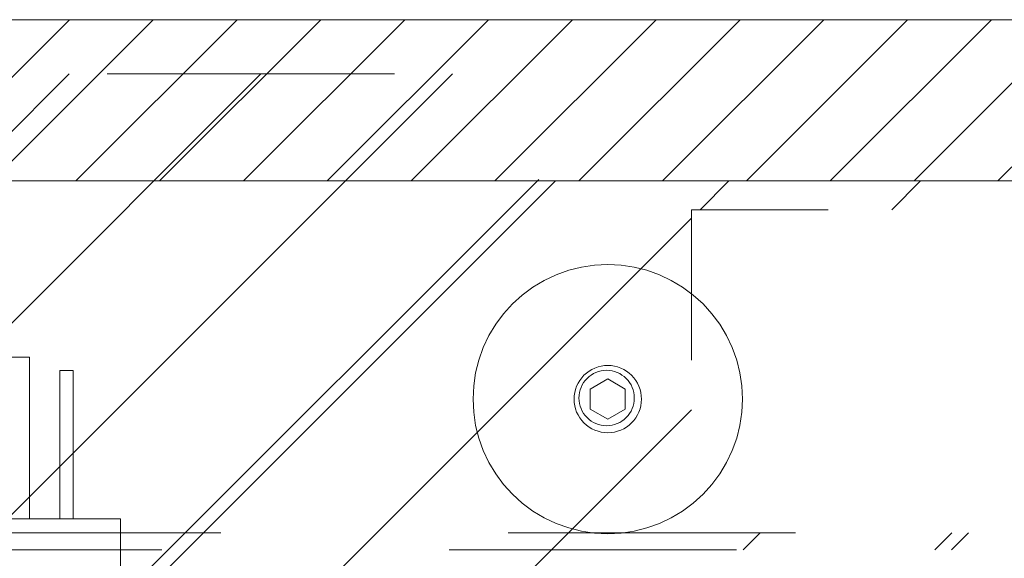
# Model space of a CAD drawing. Header units: inches. Extents: x -416 to -272, y -73 to 47.
# Tile 130 of 206: x -307.74 to -303.17, y -16.01 to -13.51. Entities that reach past the tile are written whole.
import ezdxf

# ---------------------------------------------------------------- set-up
doc = ezdxf.new("R2010")
doc.units = ezdxf.units.IN
doc.header["$LTSCALE"] = 32
doc.header["$MEASUREMENT"] = 0
doc.linetypes.add('Dash Style-1', pattern=[0.083328, 0.041656, -0.041672])
for name, color, linetype, lineweight in [('Black', 7, 'Continuous', 18), ('DashLine', 7, 'Continuous', 13), ('DashLineFill', 7, 'Dash Style-1', 13), ('Drawing', 7, 'Continuous', 18), ('Metal-Black', 7, 'Continuous', 18), ('Metal-CoatHook', 7, 'Continuous', 18), ('None', 7, 'Continuous', 18), ('SolidLine', 7, 'Continuous', 15)]:
    doc.layers.add(name, color=color, linetype=linetype, lineweight=lineweight)
doc.layers.add('Electrical', color=1, linetype='Dash Style-1', lineweight=15, true_color=0xff0000)
pattern_1 = [(45, (0, 0), (-1.61302, 1.935715), []), (45, (-1.0608, 1.0608), (-0.472346, 0.4167613), [])]

# ---------------------------------------------------------------- blocks, each defined once
blk = doc.blocks.new('Group-22')
at = {"layer": 'DashLineFill', "linetype": 'Continuous', "lineweight": 13}
h = blk.add_hatch(dxfattribs=at)
h.set_pattern_fill('Steel', color=253, style=0, pattern_type=2)
h.set_pattern_definition(pattern_1)
h.paths.add_polyline_path([(-0.0472, 0.1575), (69.7717, 0.1575), (69.7717, 0.0787), (-0.0472, 0.0787)])
at = {"layer": 'DashLineFill', "flags": 128}
blk.add_lwpolyline([(-0.0472, 0.1575), (69.7717, 0.1575), (69.7717, 0.0787), (-0.0472, 0.0787)], close=True, dxfattribs=at)
blk = doc.blocks.new('Group-23')
at = {"layer": 'None'}
blk.add_blockref('Group-22', (0, 0), dxfattribs=at)
blk = doc.blocks.new('SL Desktop Screen (2D)-1')
at = {"layer": 'None'}
blk.add_blockref('Group-23', (0, 0), dxfattribs=at)
at = {"layer": 'Drawing', "color": 0, "flags": 1}
for tag in ['Tag', 'Catalog', 'Option1', 'Option2', 'Option3', 'Option4', 'Option5', 'Option6', 'Option7', 'Option8', 'Option9', 'Option10', 'Option11', 'Option12', 'Custom', 'FinishGroup', 'Discount', 'Item2', 'Item3', 'Item6', 'Item9', 'Item10', 'Item12', 'Item13', 'Item16', 'Item19', 'Item20', 'Item21', 'Item22', 'Item23', 'Item24', 'Item25', 'Item8', 'Item18', 'Item1', 'Item4', 'Item5', 'Item7', 'Item11', 'Item14', 'Item15', 'Item17']:
    blk.add_attdef(tag, (16.542, -15.8769), '', height=0.00709, dxfattribs=at)
blk = doc.blocks.new('Dean-PPUG-BK (2D)')
at = {"layer": 'Black'}
for p, q in [((-0.5, 2.9793), (0.5, 2.9793)), ((0.5, 2.9793), (0.5, 2.4793))]:
    blk.add_line(p, q, dxfattribs=at)
at = {"layer": 'Metal-CoatHook'}
for p, q in [((0.0781, 3.7293), (-0.0781, 3.7293)), ((0.0781, 3.7293), (0.0781, 2.9793)), ((0.2187, 3.6668), (0.2187, 2.9793)), ((0.2812, 3.6668), (0.2187, 3.6668)), ((0.2812, 3.6668), (0.2812, 2.9793))]:
    blk.add_line(p, q, dxfattribs=at)
blk = doc.blocks.new('Group-42')
at = {"layer": 'SolidLine', "color": 7}
blk.add_blockref('Dean-PPUG-BK (2D)', (36.0039, -5.315), dxfattribs=at)
blk = doc.blocks.new('1BP8DW-Leveler (2D)')
at = {"layer": 'DashLine', "flags": 128}
for points in [[(0.625, 0), (0.622, -0.0613), (0.613, -0.1219), (0.5981, -0.1814), (0.5774, -0.2392), (0.5512, -0.2946), (0.5197, -0.3472), (0.4831, -0.3965), (0.4419, -0.4419), (0.3965, -0.4831), (0.3472, -0.5197), (0.2946, -0.5512), (0.2392, -0.5774), (0.1814, -0.5981), (0.1219, -0.613), (0.0613, -0.622), (0, -0.625), (-0.0613, -0.622), (-0.1219, -0.613), (-0.1814, -0.5981), (-0.2392, -0.5774), (-0.2946, -0.5512), (-0.3472, -0.5197), (-0.3965, -0.4831), (-0.4419, -0.4419), (-0.4831, -0.3965), (-0.5197, -0.3472), (-0.5512, -0.2946), (-0.5774, -0.2392), (-0.5981, -0.1814), (-0.613, -0.1219), (-0.622, -0.0613), (-0.625, 0), (-0.622, 0.0613), (-0.613, 0.1219), (-0.5981, 0.1814), (-0.5774, 0.2392), (-0.5512, 0.2946), (-0.5197, 0.3472), (-0.4831, 0.3965), (-0.4419, 0.4419), (-0.3965, 0.4831), (-0.3472, 0.5197), (-0.2946, 0.5512), (-0.2392, 0.5774), (-0.1814, 0.5981), (-0.1219, 0.613), (-0.0613, 0.622), (0, 0.625), (0.0613, 0.622), (0.1219, 0.613), (0.1814, 0.5981), (0.2392, 0.5774), (0.2946, 0.5512), (0.3472, 0.5197), (0.3965, 0.4831), (0.4419, 0.4419), (0.4831, 0.3965), (0.5197, 0.3472), (0.5512, 0.2946), (0.5774, 0.2392), (0.5981, 0.1814), (0.613, 0.1219), (0.622, 0.0613)], [(0, 0.1562), (0.0153, 0.1555), (0.0305, 0.1532), (0.0454, 0.1495), (0.0598, 0.1444), (0.0737, 0.1378), (0.0868, 0.1299), (0.0991, 0.1208), (0.1105, 0.1105), (0.1208, 0.0991), (0.1299, 0.0868), (0.1378, 0.0737), (0.1444, 0.0598), (0.1495, 0.0454), (0.1532, 0.0305), (0.1555, 0.0153), (0.1562, 0), (0.1555, -0.0153), (0.1532, -0.0305), (0.1495, -0.0454), (0.1444, -0.0598), (0.1378, -0.0737), (0.1299, -0.0868), (0.1208, -0.0991), (0.1105, -0.1105), (0.0991, -0.1208), (0.0868, -0.1299), (0.0737, -0.1378), (0.0598, -0.1444), (0.0454, -0.1495), (0.0305, -0.1532), (0.0153, -0.1555), (0, -0.1562), (-0.0153, -0.1555), (-0.0305, -0.1532), (-0.0454, -0.1495), (-0.0598, -0.1444), (-0.0737, -0.1378), (-0.0868, -0.1299), (-0.0991, -0.1208), (-0.1105, -0.1105), (-0.1208, -0.0991), (-0.1299, -0.0868), (-0.1378, -0.0737), (-0.1444, -0.0598), (-0.1495, -0.0454), (-0.1532, -0.0305), (-0.1555, -0.0153), (-0.1562, 0), (-0.1555, 0.0153), (-0.1532, 0.0305), (-0.1495, 0.0454), (-0.1444, 0.0598), (-0.1378, 0.0737), (-0.1299, 0.0868), (-0.1208, 0.0991), (-0.1105, 0.1105), (-0.0991, 0.1208), (-0.0868, 0.1299), (-0.0737, 0.1378), (-0.0598, 0.1444), (-0.0454, 0.1495), (-0.0305, 0.1532), (-0.0153, 0.1555)], [(0, 0.0937), (-0.0812, 0.0469), (-0.0812, -0.0469), (0, -0.0938), (0.0812, -0.0469), (0.0812, 0.0469)]]:
    blk.add_lwpolyline(points, close=True, dxfattribs=at)
blk = doc.blocks.new('1BRPX9-Util_Bkt_Lg-N (2D)')
at = {"layer": 'DashLineFill', "linetype": 'Continuous', "lineweight": 13}
h = blk.add_hatch(dxfattribs=at)
h.set_pattern_fill('Steel', color=253, style=0, pattern_type=2)
h.set_pattern_definition(pattern_1)
edge = h.paths.add_edge_path()
edge.add_line((-4.4685, 7.5394), (-2.4213, 7.5394))
edge.add_line((-2.4213, 7.5394), (-2.4213, 7.9173))
edge.add_arc((-2.3031, 7.9173), 0.1181, 90, 180, ccw=False)
edge.add_line((-2.3031, 8.0354), (2.3031, 8.0354))
edge.add_arc((2.3031, 7.9173), 0.1181, 0, 90, ccw=False)
edge.add_line((2.4213, 7.9173), (2.4213, 7.5394))
edge.add_line((2.4213, 7.5394), (4.4685, 7.5394))
edge.add_line((4.4685, 7.5394), (4.4685, 7.4055))
edge.add_line((4.4685, 7.4055), (3.1299, 7.4055))
edge.add_line((3.1299, 7.4055), (3.1299, -2.0118))
edge.add_line((3.1299, -2.0118), (4.4685, -2.0118))
edge.add_line((4.4685, -2.0118), (4.4685, -2.1457))
edge.add_line((4.4685, -2.1457), (2.4213, -2.1457))
edge.add_line((2.4213, -2.1457), (2.4213, -2.5236))
edge.add_arc((2.3031, -2.5236), 0.1181, 270, 360, ccw=False)
edge.add_line((2.3031, -2.6417), (-2.3031, -2.6417))
edge.add_arc((-2.3031, -2.5236), 0.1181, 180, 270, ccw=False)
edge.add_line((-2.4213, -2.5236), (-2.4213, -2.1457))
edge.add_line((-2.4213, -2.1457), (-4.4685, -2.1457))
edge.add_line((-4.4685, -2.1457), (-4.4685, -2.0118))
edge.add_line((-4.4685, -2.0118), (-3.1299, -2.0118))
edge.add_line((-3.1299, -2.0118), (-3.1299, 7.4055))
edge.add_line((-3.1299, 7.4055), (-4.4685, 7.4055))
edge.add_line((-4.4685, 7.4055), (-4.4685, 7.5394))
at = {"layer": 'DashLineFill', "flags": 128}
blk.add_lwpolyline([(-4.4685, 7.5394), (-2.4213, 7.5394), (-2.4213, 7.9173, -0.414214), (-2.3031, 8.0354), (2.3031, 8.0354, -0.414214), (2.4213, 7.9173), (2.4213, 7.5394), (4.4685, 7.5394), (4.4685, 7.4055), (3.1299, 7.4055), (3.1299, -2.0118), (4.4685, -2.0118), (4.4685, -2.1457), (2.4213, -2.1457), (2.4213, -2.5236, -0.414214), (2.3031, -2.6417), (-2.3031, -2.6417, -0.414214), (-2.4213, -2.5236), (-2.4213, -2.1457), (-4.4685, -2.1457), (-4.4685, -2.0118), (-3.1299, -2.0118), (-3.1299, 7.4055), (-4.4685, 7.4055)], format="xyb", close=True, dxfattribs=at)
at = {"layer": 'SolidLine', "flags": 128}
blk.add_lwpolyline([(2.7362, 6.403), (2.7236, 6.4036), (2.7112, 6.4055), (2.6989, 6.4085), (2.687, 6.4128), (2.6756, 6.4182), (2.6648, 6.4247), (2.6547, 6.4322), (2.6454, 6.4406), (2.6369, 6.45), (2.6294, 6.4601), (2.6229, 6.4709), (2.6175, 6.4823), (2.6133, 6.4942), (2.6102, 6.5064), (2.6083, 6.5189), (2.6077, 6.5315), (2.6083, 6.5441), (2.6102, 6.5566), (2.6133, 6.5688), (2.6175, 6.5807), (2.6229, 6.5921), (2.6294, 6.6029), (2.6369, 6.613), (2.6454, 6.6224), (2.6547, 6.6308), (2.6648, 6.6383), (2.6756, 6.6448), (2.687, 6.6502), (2.6989, 6.6545), (2.7112, 6.6575), (2.7236, 6.6594), (2.7362, 6.66), (2.7488, 6.6594), (2.7613, 6.6575), (2.7735, 6.6545), (2.7854, 6.6502), (2.7968, 6.6448), (2.8076, 6.6383), (2.8177, 6.6308), (2.8271, 6.6224), (2.8356, 6.613), (2.8431, 6.6029), (2.8495, 6.5921), (2.8549, 6.5807), (2.8592, 6.5688), (2.8623, 6.5566), (2.8641, 6.5441), (2.8647, 6.5315), (2.8641, 6.5189), (2.8623, 6.5064), (2.8592, 6.4942), (2.8549, 6.4823), (2.8495, 6.4709), (2.8431, 6.4601), (2.8356, 6.45), (2.8271, 6.4406), (2.8177, 6.4322), (2.8076, 6.4247), (2.7968, 6.4182), (2.7854, 6.4128), (2.7735, 6.4085), (2.7613, 6.4055), (2.7488, 6.4036)], close=True, dxfattribs=at)
at = {"layer": 'Metal-Black', "color": 7}
blk.add_blockref('1BP8DW-Leveler (2D)', (2.7417, 6.5264), dxfattribs=at)
blk = doc.blocks.new('Group-47')
at = {"layer": 'Electrical', "linetype": 'Continuous', "lineweight": 5, "true_color": 0xdd0000}
h = blk.add_hatch(dxfattribs=at)
h.set_pattern_fill('ElectricalHatch', color=12, style=0, pattern_type=2)
h.set_pattern_definition([(45, (0, 0), (-0.3333333, -0.7222222), [])])
h.paths.add_polyline_path([(21.998, -0.0197), (50.0492, -0.0197), (50.0492, -0.7677), (21.998, -0.7677)])
at = {"layer": 'Electrical', "flags": 128}
blk.add_lwpolyline([(21.998, -0.0197), (50.0492, -0.0197), (50.0492, -0.7677), (21.998, -0.7677)], close=True, dxfattribs=at)
at = {"layer": 'SolidLine', "flags": 128}
for points in [[(0.7874, -0.0197), (71.2598, -0.0197), (71.2598, -0.7677), (0.7874, -0.7677)], [(0.7874, -0.7677), (71.2598, -0.7677), (71.2598, -11.2008), (0.7874, -11.2008)]]:
    blk.add_lwpolyline(points, close=True, dxfattribs=at)
at = {"layer": 'DashLine', "color": 7}
blk.add_blockref('1BRPX9-Util_Bkt_Lg-N (2D)', (36.0236, -8.3071), dxfattribs=at)
blk = doc.blocks.new('Group-78')
at = {"layer": 'None'}
for name in ['Group-47', 'Group-42']:
    blk.add_blockref(name, (0, 0), dxfattribs=at)
blk = doc.blocks.new('SL Credenza Desk (2D)')
at = {"layer": 'None'}
blk.add_blockref('Group-78', (0, 0), dxfattribs=at)
at = {"layer": 'Drawing', "color": 0, "flags": 1}
for tag in ['Tag', 'Catalog', 'Option1', 'Option2', 'Option3', 'Option4', 'Option5', 'Option6', 'Option7', 'Option8', 'Option9', 'Option10', 'Option11', 'Option12', 'Custom', 'FinishGroup', 'Discount', 'Item2', 'Item3', 'Item6', 'Item8', 'Item9', 'Item10', 'Item12', 'Item13', 'Item16', 'Item18', 'Item19', 'Item20', 'Item21', 'Item22', 'Item23', 'Item24', 'Item25', 'Item1', 'Item4', 'Item5', 'Item7', 'Item11', 'Item14', 'Item15', 'Item17']:
    blk.add_attdef(tag, (15.7192, -28.999), '', height=0.00709, dxfattribs=at)
blk = doc.blocks.new('Group-79')
at = {"layer": 'Drawing'}
blk.add_blockref('SL Credenza Desk (2D)', (15.6798, 1.4853), dxfattribs=at)
at = {"layer": 'Drawing', "color": 0, "flags": 1}
for tag in ['Tag', 'Catalog', 'Option1', 'Option2', 'Option3', 'Option4', 'Option5', 'Option6', 'Option7', 'Option8', 'Option9', 'Option10', 'Option11', 'Option12', 'Custom', 'FinishGroup', 'Discount', 'Item2', 'Item3', 'Item6', 'Item8', 'Item9', 'Item10', 'Item12', 'Item13', 'Item16', 'Item18', 'Item19', 'Item20', 'Item21', 'Item22', 'Item23', 'Item24', 'Item25', 'Item1', 'Item4', 'Item5', 'Item7', 'Item11', 'Item14', 'Item15', 'Item17']:
    blk.add_attdef(tag, (15.7192, -28.999), '', height=0.00709, dxfattribs=at)

msp = doc.modelspace()

# ---------------------------------------------------------------- block references
at = {"layer": 'Drawing'}
msp.add_blockref('SL Desktop Screen (2D)-1', (-342.7598, -16.0512), dxfattribs=at)

# ---------------------------------------------------------------- next in the draw order: block references
at = {"layer": 'Drawing', "color": 7}
msp.add_blockref('Group-79', (-359.4593, -14.9775), dxfattribs=at)

doc.saveas('drawing.dxf')
